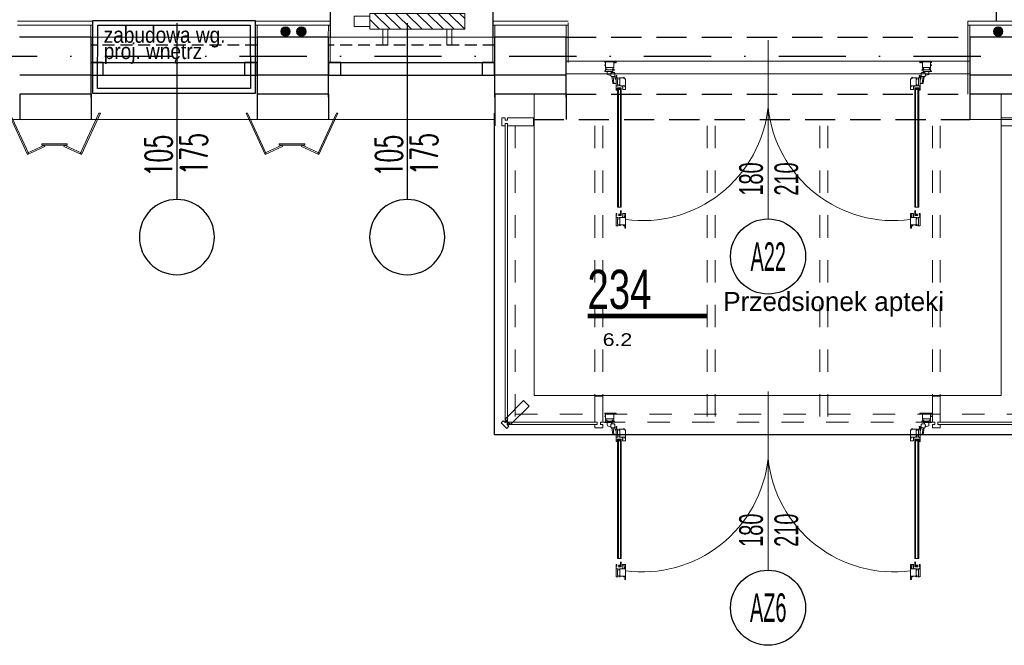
# Model space of a CAD drawing. Header units: millimetres. Extents: x 14495 to 271441, y -21035 to 2232.
# Tile 98 of 227: x 83227 to 83849, y -3586 to -3191. Entities that reach past the tile are written whole.
import ezdxf
from ezdxf.enums import TextEntityAlignment as Align

# ---------------------------------------------------------------- set-up
doc = ezdxf.new("R2010")
doc.units = ezdxf.units.MM
for name, pattern in [('DASHDOT', [1, 0.5, -0.25, 0, -0.25]), ('DASHED', [28.222222, 14.111111, -14.111111]), ('DASHED2', [9.525, 6.35, -3.175]), ('HIDDENX2', [0.75, 0.5, -0.25])]:
    doc.linetypes.add(name, pattern=pattern)
for name, color, linetype in [('-- TECH  SYMBOLE', 1, 'Continuous'), ('_1_cienkie', 251, 'Continuous'), ('_A_widok', 1, 'Continuous'), ('a-bloki-drzwi', 52, 'Continuous'), ('a-cienka', 8, 'Continuous'), ('A-POW-NR', 1, 'Continuous'), ('A_bloki-drzwi', 1, 'Continuous'), ('A_BLOKI_KÓŁKO', 1, 'Continuous'), ('A_BLOKI_OPIS', 1, 'Continuous'), ('A_L przerywana', 251, 'HIDDENX2'), ('A_Lwidok', 1, 'Continuous'), ('A_okładzina HPL', 37, 'Continuous'), ('A_OSIE', 252, 'DASHDOT'), ('A_PROJEKTOWANE', 3, 'Continuous'), ('A_SC_DZIAlOWE', 4, 'Continuous'), ('meble', 1, 'Continuous')]:
    doc.layers.add(name, color=color, linetype=linetype)
for name, color, linetype, lineweight in [('0-c.o.-grzejniki', 34, 'Continuous', 9), ('A_ALUMINIUM', 1, 'Continuous', 13), ('A_L_CIENKA', 251, 'Continuous', 5), ('A_obudowy G-K', 31, 'Continuous', 0), ('SAN_Przewody powrotne CO na rzucie', 180, 'Continuous', 40), ('SAN_Przewody zasilające CO na rzucie', 20, 'Continuous', 40)]:
    doc.layers.add(name, color=color, linetype=linetype, lineweight=lineweight)
doc.layers.add('A-POW', color=2, linetype='Continuous', plot=False)
doc.styles.add('ARIAL1_2', font='arial.ttf', dxfattribs={"width": 1.2})
doc.styles.add('arialce', font='ARIALN.TTF')
doc.styles.add('cent', font='swissel.ttf')
doc.styles.add('cg', font='GOTHIC.TTF')
doc.styles.add('ROMANS', font='romans', dxfattribs={"width": 0.6})
doc.styles.add('switz721ltexbt', font='swissel.ttf')

# ---------------------------------------------------------------- blocks, each defined once
blk = doc.blocks.new('POW')
at = {"const_width": 5}
blk.add_lwpolyline([(125.3, 0), (0, 0)], dxfattribs=at)
at = {"style": 'switz721ltexbt'}
blk.add_attdef('001', (-1.8, 12.3), '', height=41.2, dxfattribs=at)
blk = doc.blocks.new('fghsdx')
at = {"lineweight": 0}
for p, q in [((-37.08, -19.4), (-25.08, 6.6)), ((-36.19, -19.4), (-24.35, 6.26)), ((-14.08, 1.53), (-25.08, 6.6)), ((-2.07, 1.53), (8.92, 6.6)), ((20.04, -19.4), (8.2, 6.26)), ((20.92, -19.4), (8.92, 6.6)), ((-14.42, 0.8), (-25.41, 5.87)), ((-16.15, 0.8), (0, 0.8)), ((-16.15, 0.8), (-16.15, 0)), ((-16.15, 0), (0, 0)), ((-14.42, 0.8), (-14.08, 1.53)), ((-1.73, 0.8), (-2.07, 1.53)), ((-1.73, 0.8), (9.26, 5.87)), ((0, 0.8), (0, 0)), ((-37.08, -19.4), (-36.19, -19.4)), ((20.92, -19.4), (20.04, -19.4))]:
    blk.add_line(p, q, dxfattribs=at)
blk = doc.blocks.new('nhggcdd')
for p, q in [((102.9, -93.46), (102.9, 19.34)), ((1.34, -0.4), (4.24, -0.4)), ((1.34, -1.29), (1.34, -0.4)), ((3.64, -3), (1.6, -2.42)), ((4.24, -0.95), (4.24, -0.4)), ((4.88, -7.82), (4.3, -3.67)), ((4.89, -1.1), (4.34, -1.05)), ((5.56, -7.79), (4.99, -3.7)), ((6.21, -2.39), (6.21, -3.49)), ((6.21, -3.51), (6.4, -5.1)), ((6.5, -5.19), (6.91, -5.19)), ((6.91, -8.09), (6.91, -5.19)), ((6.91, -8.09), (6.91, -5.19)), ((199.31, -5.19), (198.9, -5.19)), ((198.9, -8.09), (198.9, -5.19)), ((198.9, -8.09), (198.9, -5.19)), ((199.6, -3.51), (199.41, -5.1)), ((199.6, -2.39), (199.6, -3.49)), ((200.25, -7.79), (200.82, -3.7)), ((200.92, -1.1), (201.47, -1.05)), ((200.93, -7.82), (201.51, -3.67)), ((204.47, -0.4), (201.57, -0.4)), ((201.57, -0.95), (201.57, -0.4)), ((202.17, -3), (204.21, -2.42)), ((204.47, -1.29), (204.47, -0.4)), ((5.56, -7.79), (5.11, -7.82)), ((5.11, -7.82), (5.11, -7.99)), ((5.11, -7.99), (5.11, -7.99)), ((6.01, -8.09), (6.91, -8.09)), ((8.41, -10.8), (7.81, -10.8)), ((7.81, -14), (7.81, -10.8)), ((8.41, -10.8), (9.81, -11.8)), ((8.41, -11.8), (9.81, -10.8)), ((9.81, -10.8), (8.41, -10.8)), ((8.41, -10.8), (8.41, -14)), ((9.81, -11.8), (8.41, -11.8)), ((10.21, -10.8), (9.81, -10.8)), ((9.81, -10.8), (9.81, -14)), ((10.21, -14), (10.21, -10.8)), ((10.95, -9.8), (11.18, -9.65)), ((11.15, -9.85), (10.97, -9.85)), ((11.19, -11.67), (11.01, -11.18)), ((11.01, -11.72), (11.19, -11.75)), ((11.01, -11.85), (11.01, -11.72)), ((12.88, -11.9), (11.06, -11.9)), ((11.12, -11.14), (11.15, -11.21)), ((11.15, -10.1), (11.15, -9.85)), ((11.19, -10.1), (11.15, -10.1)), ((11.19, -11.2), (11.19, -10.1)), ((11.19, -11.75), (11.19, -11.67)), ((12.44, -9.7), (12.5, -9.81)), ((12.49, -9.87), (12.47, -9.88)), ((12.47, -9.88), (12.47, -10.15)), ((12.47, -10.15), (12.91, -10.15)), ((12.91, -10.15), (12.91, -11.87)), ((192.9, -10.15), (192.9, -11.87)), ((193.34, -10.15), (192.9, -10.15)), ((192.93, -11.9), (194.75, -11.9)), ((193.37, -9.7), (193.31, -9.81)), ((193.32, -9.87), (193.34, -9.88)), ((193.34, -9.88), (193.34, -10.15)), ((194.62, -10.1), (194.66, -10.1)), ((194.62, -11.2), (194.62, -10.1)), ((194.62, -11.67), (194.8, -11.18)), ((194.62, -11.75), (194.62, -11.67)), ((194.8, -11.72), (194.62, -11.75)), ((194.86, -9.8), (194.63, -9.65)), ((194.66, -9.85), (194.84, -9.85)), ((194.66, -10.1), (194.66, -9.85)), ((194.69, -11.14), (194.66, -11.21)), ((194.8, -11.85), (194.8, -11.72)), ((195.6, -10.8), (196, -10.8)), ((195.6, -14), (195.6, -10.8)), ((197.4, -10.8), (196, -11.8)), ((197.4, -11.8), (196, -10.8)), ((196, -10.8), (197.4, -10.8)), ((196, -10.8), (196, -14)), ((196, -11.8), (197.4, -11.8)), ((197.4, -10.8), (198, -10.8)), ((197.4, -10.8), (197.4, -14)), ((198, -14), (198, -10.8)), ((199.8, -8.09), (198.9, -8.09)), ((200.25, -7.79), (200.7, -7.82)), ((200.7, -7.82), (200.7, -7.99)), ((200.7, -7.99), (200.7, -7.99)), ((8.41, -86.13, 0), (8.41, -14)), ((9.81, -86.13, 0), (9.81, -14)), ((196, -86.13, 0), (196, -14)), ((197.4, -86.13, 0), (197.4, -14)), ((9.8, -90.36), (8.4, -91.36)), ((9.8, -91.36), (8.4, -90.36)), ((8.4, -90.36), (9.8, -90.36)), ((8.4, -91.36), (9.8, -91.36)), ((9.61, -91.36), (10.2, -91.36)), ((9.8, -91.36), (9.81, -88.16)), ((10.21, -88.16), (10.2, -91.36)), ((195.6, -88.16), (195.61, -91.36)), ((196.2, -91.36), (195.61, -91.36)), ((196.01, -91.36), (196, -88.16)), ((196.01, -90.36), (197.41, -91.36)), ((196.01, -91.36), (197.41, -90.36)), ((197.41, -90.36), (196.01, -90.36)), ((197.41, -91.36), (196.01, -91.36)), ((6.9, -94.1), (6.9, -97)), ((6.9, -94.1), (6.9, -97)), ((12.9, -94.07), (12.9, -96.97)), ((192.91, -94.07), (192.91, -96.97)), ((198.91, -94.1), (198.91, -97)), ((198.91, -94.1), (198.91, -97))]:
    blk.add_line(p, q)
at = {"color": 8}
blk.add_line((102.9, -48.14), (102.9, -93.46), dxfattribs=at)
for points in [[(0.32, 4.5), (0.3, 4.48), (0.3, 3.6), (0, 3.6), (0, 3.8), (-0.05, 3.8), (-0.2, 3.76), (-0.2, 3.4), (0.3, 3.4), (0.3, 1.7, 0.414214), (0.32, 1.68), (0.52, 1.68, 0.466723), (0.54, 1.7), (0.49, 2.01, -0.466723), (0.51, 2.04), (0.93, 2.04, -0.520693), (0.95, 2.01), (0.86, 1.76, 0.520693), (0.88, 1.74), (0.96, 1.74, 0.315377), (1.24, 1.93), (1.28, 2.04, -0.315377), (1.33, 2.07), (4.42, 2.07, -0.315377), (4.47, 2.04), (4.5, 1.93, 0.315377), (4.79, 1.74), (4.87, 1.74, 0.520567), (4.89, 1.76), (4.8, 2.01, -0.520567), (4.81, 2.04), (5.24, 2.04, -0.466308), (5.26, 2.01), (5.21, 1.7, 0.466308), (5.22, 1.68), (5.43, 1.68, 0.414214), (5.45, 1.7), (5.45, 5.42), (6, 5.42), (6, 5.1), (6.2, 5.1, 0.414214), (6.3, 5.2), (6.15, 5.2), (6.15, 5.45), (6.85, 5.45), (6.85, 5.2), (6.7, 5.2, 0.414214), (6.8, 5.1), (7, 5.1), (7, 5.58, 0.414214), (6.97, 5.6), (-0.2, 5.6), (-0.2, 5.24), (-0.05, 5.2), (0, 5.2), (0, 5.4), (0.3, 5.4), (0.3, 4.53)], [(5.45, 0.97, 0.414214), (5.43, 0.99), (5.22, 0.99, 0.466982), (5.21, 0.97), (5.26, 0.66, -0.466982), (5.24, 0.64), (4.81, 0.64, -0.520198), (4.8, 0.66), (4.89, 0.91, 0.520198), (4.87, 0.93), (4.79, 0.93, 0.315377), (4.5, 0.74), (4.47, 0.63, -0.315377), (4.42, 0.6), (1.33, 0.6, -0.315377), (1.28, 0.63), (1.24, 0.74, 0.315377), (0.96, 0.93), (0.88, 0.93, 0.520822), (0.86, 0.91), (0.95, 0.66, -0.520822), (0.93, 0.64), (0.51, 0.64, -0.466529), (0.49, 0.66), (0.54, 0.97, 0.466529), (0.52, 0.99), (0.32, 0.99, 0.414214), (0.3, 0.97), (0.3, -0.22), (0, -0.22), (0, 0), (-0.05, 0), (-0.2, -0.04), (-0.2, -0.4), (4.88, -0.4, 0.414214), (4.9, -0.37), (4.9, 0.35, -0.414214), (4.95, 0.4), (5.8, 0.4, 0.414214), (5.85, 0.45), (5.85, 0.53, 0.414214), (5.8, 0.58), (5.45, 0.58)], [(205.49, 4.5), (205.51, 4.48), (205.51, 3.6), (205.81, 3.6), (205.81, 3.8), (205.86, 3.8), (206.01, 3.76), (206.01, 3.4), (205.51, 3.4), (205.51, 1.7, -0.414214), (205.49, 1.68), (205.29, 1.68, -0.466723), (205.27, 1.7), (205.32, 2.01, 0.466723), (205.3, 2.04), (204.88, 2.04, 0.520693), (204.86, 2.01), (204.95, 1.76, -0.520693), (204.93, 1.74), (204.85, 1.74, -0.315377), (204.56, 1.93), (204.53, 2.04, 0.315377), (204.48, 2.07), (201.39, 2.07, 0.315377), (201.34, 2.04), (201.31, 1.93, -0.315377), (201.02, 1.74), (200.94, 1.74, -0.520567), (200.92, 1.76), (201.01, 2.01, 0.520567), (201, 2.04), (200.57, 2.04, 0.466308), (200.55, 2.01), (200.6, 1.7, -0.466308), (200.59, 1.68), (200.38, 1.68, -0.414214), (200.36, 1.7), (200.36, 5.42), (199.81, 5.42), (199.81, 5.1), (199.61, 5.1, -0.414214), (199.51, 5.2), (199.66, 5.2), (199.66, 5.45), (198.96, 5.45), (198.96, 5.2), (199.11, 5.2, -0.414214), (199.01, 5.1), (198.81, 5.1), (198.81, 5.58, -0.414214), (198.84, 5.6), (206.01, 5.6), (206.01, 5.24), (205.86, 5.2), (205.81, 5.2), (205.81, 5.4), (205.51, 5.4), (205.51, 4.53)], [(200.36, 0.97, -0.414214), (200.38, 0.99), (200.59, 0.99, -0.466982), (200.6, 0.97), (200.55, 0.66, 0.466982), (200.57, 0.64), (201, 0.64, 0.520198), (201.01, 0.66), (200.92, 0.91, -0.520198), (200.94, 0.93), (201.02, 0.93, -0.315377), (201.31, 0.74), (201.34, 0.63, 0.315377), (201.39, 0.6), (204.48, 0.6, 0.315377), (204.53, 0.63), (204.56, 0.74, -0.315377), (204.85, 0.93), (204.93, 0.93, -0.520822), (204.95, 0.91), (204.86, 0.66, 0.520822), (204.88, 0.64), (205.3, 0.64, 0.466529), (205.32, 0.66), (205.27, 0.97, -0.466529), (205.29, 0.99), (205.49, 0.99, -0.414214), (205.51, 0.97), (205.51, -0.22), (205.81, -0.22), (205.81, 0), (205.86, 0), (206.01, -0.04), (206.01, -0.4), (200.93, -0.4, -0.414214), (200.91, -0.37), (200.91, 0.35, 0.414214), (200.86, 0.4), (200.01, 0.4, -0.414214), (199.96, 0.45), (199.96, 0.53, -0.414214), (200.01, 0.58), (200.36, 0.58)], [(7.31, -3.74), (7.31, -3.59, -0.414214), (7.41, -3.69), (7.41, -3.89), (7.09, -3.89), (7.09, -4.44), (8.28, -4.44, -0.414328), (8.3, -4.46), (8.3, -4.67, -0.466308), (8.27, -4.69), (7.96, -4.63, 0.466308), (7.94, -4.65), (7.94, -5.08, 0.520587), (7.97, -5.1), (8.21, -5.01, -0.520587), (8.24, -5.03), (8.24, -5.11, -0.315299), (8.04, -5.39), (7.94, -5.43, 0.315578), (7.91, -5.48), (7.91, -8.56, 0.315578), (7.94, -8.61), (8.04, -8.65, -0.315299), (8.24, -8.93), (8.24, -9.01, -0.520587), (8.21, -9.03), (7.97, -8.94, 0.520587), (7.94, -8.96), (7.94, -9.39, 0.466308), (7.96, -9.41), (8.27, -9.35, -0.466308), (8.3, -9.37), (8.3, -9.58, -0.414372), (8.28, -9.6), (7.41, -9.59), (7.41, -9.75), (7.31, -9.75), (7.31, -9.59), (7.09, -9.59), (7.09, -11.19), (7.31, -11.19), (7.31, -11.04), (7.41, -11.04), (7.41, -11.39, -0.414214), (7.31, -11.49), (7.31, -11.34), (7.06, -11.34), (7.06, -12.04), (7.31, -12.04), (7.31, -11.89, -0.414214), (7.41, -11.99), (7.41, -12.19), (6.93, -12.19, -0.414214), (6.91, -12.17), (6.91, -2.92, -0.414214), (6.93, -2.89), (7.41, -2.89), (7.41, -3.09, -0.414214), (7.31, -3.19), (7.31, -3.04), (7.06, -3.04), (7.06, -3.74)], [(8.99, -4.46), (8.99, -4.67, 0.466308), (9.01, -4.69), (9.32, -4.63, -0.466308), (9.34, -4.65), (9.34, -5.08, -0.520587), (9.31, -5.1), (9.07, -5.01, 0.520587), (9.04, -5.03), (9.04, -5.11, 0.315299), (9.24, -5.39), (9.34, -5.43, -0.315578), (9.38, -5.47), (9.38, -8.56, -0.315578), (9.34, -8.61), (9.24, -8.65, 0.315299), (9.04, -8.93), (9.04, -9.01, 0.520587), (9.07, -9.03), (9.31, -8.94, -0.520587), (9.34, -8.96), (9.34, -9.38, -0.466308), (9.32, -9.4), (9.01, -9.35, 0.466308), (8.99, -9.37), (8.99, -9.57, 0.414294), (9.01, -9.59), (10.71, -9.59), (10.71, -10.09), (11.07, -10.09), (11.11, -9.95), (11.11, -9.89), (10.91, -9.89), (10.91, -9.59), (11.78, -9.59), (11.81, -9.57), (11.83, -9.59), (12.71, -9.59), (12.71, -9.89), (12.51, -9.89), (12.51, -9.94), (12.55, -10.09), (12.91, -10.09), (12.91, -4.99), (12.16, -4.99, -0.414214), (12.11, -4.94), (12.11, -4.09, 0.414214), (12.06, -4.04), (11.98, -4.04, 0.414214), (11.93, -4.09), (11.93, -4.39, -0.414214), (11.88, -4.44), (9.01, -4.44, 0.414261)], [(196.82, -4.46), (196.82, -4.67, -0.466308), (196.8, -4.69), (196.49, -4.63, 0.466308), (196.47, -4.65), (196.47, -5.08, 0.520587), (196.5, -5.1), (196.74, -5.01, -0.520587), (196.77, -5.03), (196.77, -5.11, -0.315299), (196.57, -5.39), (196.47, -5.43, 0.315578), (196.43, -5.47), (196.43, -8.56, 0.315578), (196.47, -8.61), (196.57, -8.65, -0.315299), (196.77, -8.93), (196.77, -9.01, -0.520587), (196.74, -9.03), (196.5, -8.94, 0.520587), (196.47, -8.96), (196.47, -9.38, 0.466308), (196.49, -9.4), (196.8, -9.35, -0.466308), (196.82, -9.37), (196.82, -9.57, -0.414294), (196.8, -9.59), (195.1, -9.59), (195.1, -10.09), (194.74, -10.09), (194.7, -9.95), (194.7, -9.89), (194.9, -9.89), (194.9, -9.59), (194.03, -9.59), (194, -9.57), (193.98, -9.59), (193.1, -9.59), (193.1, -9.89), (193.3, -9.89), (193.3, -9.94), (193.26, -10.09), (192.9, -10.09), (192.9, -4.99), (193.65, -4.99, 0.414214), (193.7, -4.94), (193.7, -4.09, -0.414214), (193.75, -4.04), (193.83, -4.04, -0.414214), (193.88, -4.09), (193.88, -4.39, 0.414214), (193.93, -4.44), (196.8, -4.44, -0.414261)], [(198.5, -3.74), (198.5, -3.59, 0.414214), (198.4, -3.69), (198.4, -3.89), (198.72, -3.89), (198.72, -4.44), (197.53, -4.44, 0.414328), (197.51, -4.46), (197.51, -4.67, 0.466308), (197.54, -4.69), (197.85, -4.63, -0.466308), (197.87, -4.65), (197.87, -5.08, -0.520587), (197.84, -5.1), (197.6, -5.01, 0.520587), (197.57, -5.03), (197.57, -5.11, 0.315299), (197.77, -5.39), (197.87, -5.43, -0.315578), (197.9, -5.48), (197.9, -8.56, -0.315578), (197.87, -8.61), (197.77, -8.65, 0.315299), (197.57, -8.93), (197.57, -9.01, 0.520587), (197.6, -9.03), (197.84, -8.94, -0.520587), (197.87, -8.96), (197.87, -9.39, -0.466308), (197.85, -9.41), (197.54, -9.35, 0.466308), (197.51, -9.37), (197.51, -9.58, 0.414372), (197.53, -9.6), (198.4, -9.59), (198.4, -9.75), (198.5, -9.75), (198.5, -9.59), (198.72, -9.59), (198.72, -11.19), (198.5, -11.19), (198.5, -11.04), (198.4, -11.04), (198.4, -11.39, 0.414214), (198.5, -11.49), (198.5, -11.34), (198.75, -11.34), (198.75, -12.04), (198.5, -12.04), (198.5, -11.89, 0.414214), (198.4, -11.99), (198.4, -12.19), (198.88, -12.19, 0.414214), (198.9, -12.17), (198.9, -2.92, 0.414214), (198.88, -2.89), (198.4, -2.89), (198.4, -3.09, 0.414214), (198.5, -3.19), (198.5, -3.04), (198.75, -3.04), (198.75, -3.74)]]:
    blk.add_lwpolyline(points, format="xyb", close=True)
for points in [[(10.21, -10.8), (7.81, -10.8), (7.81, -86.13), (10.21, -86.13)], [(195.6, -10.8), (198, -10.8), (198, -86.13), (195.6, -86.13)]]:
    blk.add_lwpolyline(points, close=True)
for points in [[(7.08, -97.74), (7.08, -97.74), (8.27, -97.74, 0.414328), (8.29, -97.72), (8.29, -97.51, 0.466308), (8.27, -97.49), (7.96, -97.55, -0.466308), (7.94, -97.53), (7.94, -97.1, -0.520587), (7.97, -97.09), (8.21, -97.17, 0.520587), (8.24, -97.16), (8.24, -97.07, 0.315299), (8.04, -96.79), (7.94, -96.76, -0.315578), (7.9, -96.71), (7.9, -93.62, -0.315578), (7.94, -93.57), (8.04, -93.53, 0.315299), (8.24, -93.25), (8.24, -93.17, 0.520587), (8.21, -93.15), (7.97, -93.24, -0.520587), (7.94, -93.22), (7.94, -92.8, -0.466308), (7.96, -92.78), (8.27, -92.83, 0.466308), (8.29, -92.81), (8.29, -92.61, 0.414372), (8.27, -92.59), (7.41, -92.59), (7.41, -92.44), (7.31, -92.44), (7.31, -92.59), (7.09, -92.59), (7.09, -90.99), (7.31, -90.99), (7.31, -91.14), (7.41, -91.14), (7.41, -90.79, 0.414214), (7.31, -90.69), (7.31, -90.84), (7.06, -90.84), (7.06, -90.14), (7.31, -90.14), (7.31, -90.29, 0.414214), (7.41, -90.19), (7.41, -89.99), (6.93, -89.99, 0.414214), (6.91, -90.01), (6.91, -97.74)], [(9.41, -97.74), (9.41, -97.71), (9.02, -97.71, -0.41455), (9, -97.69), (9, -97.49, -0.466308), (9.02, -97.47), (9.33, -97.52, 0.466308), (9.36, -97.5), (9.36, -97.08, 0.520587), (9.33, -97.06), (9.08, -97.15, -0.520587), (9.06, -97.13), (9.06, -97.05, -0.315299), (9.25, -96.77), (9.36, -96.73, 0.315377), (9.39, -96.68), (9.39, -93.59, 0.315578), (9.36, -93.55), (9.25, -93.51, -0.315299), (9.06, -93.23), (9.06, -93.14, -0.520587), (9.08, -93.13), (9.33, -93.22, 0.520587), (9.36, -93.2), (9.36, -92.77, 0.466308), (9.33, -92.75), (9.02, -92.81, -0.466308), (9, -92.79), (9, -92.58, -0.414372), (9.02, -92.56), (12.4, -92.56), (12.4, -92.41), (12.5, -92.41), (12.5, -92.56), (12.72, -92.56), (12.72, -90.96), (12.5, -90.96), (12.5, -91.11), (12.4, -91.11), (12.4, -90.76, -0.414214), (12.5, -90.66), (12.5, -90.81), (12.75, -90.81), (12.75, -90.11), (12.5, -90.11), (12.5, -90.26, -0.414214), (12.4, -90.16), (12.4, -89.96), (12.88, -89.96, -0.414214), (12.9, -89.99), (12.9, -97.14, -0.414214), (12.88, -97.16), (9.64, -97.16, 0.414214), (9.59, -97.21), (9.59, -97.74)], [(12.4, -92.56), (12.4, -92.44), (12.5, -92.44), (12.5, -92.59), (12.72, -92.59), (12.72, -90.99), (12.5, -90.99), (12.5, -91.14), (12.4, -91.14), (12.4, -90.79, -0.414214), (12.5, -90.69), (12.5, -90.84), (12.75, -90.84), (12.75, -90.14), (12.5, -90.14), (12.5, -90.29, -0.414214), (12.4, -90.19), (12.4, -89.99), (12.88, -89.99, -0.414214), (12.9, -90.01), (12.9, -99.26, -0.414214), (12.88, -99.29), (12.4, -99.29), (12.4, -99.09, -0.414214), (12.5, -98.99), (12.5, -99.14), (12.75, -99.14), (12.75, -98.44), (12.5, -98.44), (12.5, -98.59, -0.414214), (12.4, -98.49), (12.4, -98.29), (12.72, -98.29), (12.72, -97.74), (11.54, -97.74, -0.414328), (11.52, -97.72), (11.52, -97.51, -0.466308), (11.54, -97.49), (11.85, -97.55, 0.466308), (11.87, -97.53), (11.87, -97.16)], [(196.4, -97.74), (196.4, -97.71), (196.79, -97.71, 0.41455), (196.81, -97.69), (196.81, -97.49, 0.466308), (196.79, -97.47), (196.48, -97.52, -0.466308), (196.45, -97.5), (196.45, -97.08, -0.520587), (196.48, -97.06), (196.73, -97.15, 0.520587), (196.75, -97.13), (196.75, -97.05, 0.315299), (196.56, -96.77), (196.45, -96.73, -0.315377), (196.42, -96.68), (196.42, -93.59, -0.315578), (196.45, -93.55), (196.56, -93.51, 0.315299), (196.75, -93.23), (196.75, -93.14, 0.520587), (196.73, -93.13), (196.48, -93.22, -0.520587), (196.45, -93.2), (196.45, -92.77, -0.466308), (196.48, -92.75), (196.79, -92.81, 0.466308), (196.81, -92.79), (196.81, -92.58, 0.414372), (196.79, -92.56), (193.41, -92.56), (193.41, -92.41), (193.31, -92.41), (193.31, -92.56), (193.09, -92.56), (193.09, -90.96), (193.31, -90.96), (193.31, -91.11), (193.41, -91.11), (193.41, -90.76, 0.414214), (193.31, -90.66), (193.31, -90.81), (193.06, -90.81), (193.06, -90.11), (193.31, -90.11), (193.31, -90.26, 0.414214), (193.41, -90.16), (193.41, -89.96), (192.93, -89.96, 0.414214), (192.91, -89.99), (192.91, -97.14, 0.414214), (192.93, -97.16), (196.17, -97.16, -0.414214), (196.22, -97.21), (196.22, -97.74)], [(193.41, -92.56), (193.41, -92.44), (193.31, -92.44), (193.31, -92.59), (193.09, -92.59), (193.09, -90.99), (193.31, -90.99), (193.31, -91.14), (193.41, -91.14), (193.41, -90.79, 0.414214), (193.31, -90.69), (193.31, -90.84), (193.06, -90.84), (193.06, -90.14), (193.31, -90.14), (193.31, -90.29, 0.414214), (193.41, -90.19), (193.41, -89.99), (192.93, -89.99, 0.414214), (192.91, -90.01), (192.91, -99.26, 0.414214), (192.93, -99.29), (193.41, -99.29), (193.41, -99.09, 0.414214), (193.31, -98.99), (193.31, -99.14), (193.06, -99.14), (193.06, -98.44), (193.31, -98.44), (193.31, -98.59, 0.414214), (193.41, -98.49), (193.41, -98.29), (193.09, -98.29), (193.09, -97.74), (194.27, -97.74, 0.414328), (194.29, -97.72), (194.29, -97.51, 0.466308), (194.27, -97.49), (193.96, -97.55, -0.466308), (193.94, -97.53), (193.94, -97.16)], [(198.73, -97.74), (198.73, -97.74), (197.54, -97.74, -0.414328), (197.52, -97.72), (197.52, -97.51, -0.466308), (197.54, -97.49), (197.85, -97.55, 0.466308), (197.87, -97.53), (197.87, -97.1, 0.520587), (197.84, -97.09), (197.6, -97.17, -0.520587), (197.57, -97.16), (197.57, -97.07, -0.315299), (197.77, -96.79), (197.87, -96.76, 0.315578), (197.91, -96.71), (197.91, -93.62, 0.315578), (197.87, -93.57), (197.77, -93.53, -0.315299), (197.57, -93.25), (197.57, -93.17, -0.520587), (197.6, -93.15), (197.84, -93.24, 0.520587), (197.87, -93.22), (197.87, -92.8, 0.466308), (197.85, -92.78), (197.54, -92.83, -0.466308), (197.52, -92.81), (197.52, -92.61, -0.414372), (197.54, -92.59), (198.4, -92.59), (198.4, -92.44), (198.5, -92.44), (198.5, -92.59), (198.72, -92.59), (198.72, -90.99), (198.5, -90.99), (198.5, -91.14), (198.4, -91.14), (198.4, -90.79, -0.414214), (198.5, -90.69), (198.5, -90.84), (198.75, -90.84), (198.75, -90.14), (198.5, -90.14), (198.5, -90.29, -0.414214), (198.4, -90.19), (198.4, -89.99), (198.88, -89.99, -0.414214), (198.9, -90.01), (198.9, -97.74)]]:
    blk.add_lwpolyline(points, format="xyb")
at = {"elevation": 0}
for points in [[(11.12, -90.72), (11.15, -90.65, -0.839099), (11.19, -90.66), (11.19, -91.76), (11.14, -91.76), (11.14, -92.01), (10.97, -92.01, 0.657207), (10.95, -92.06), (11.18, -92.21, 0.674922), (11.26, -92.17), (11.26, -91.88), (11.3, -91.88), (11.3, -90.15, -0.414214), (11.35, -90.1), (12.66, -90.1, -0.414214), (12.76, -90.2), (12.76, -91.54, -0.414214), (12.71, -91.59), (12.34, -91.59), (12.34, -92.13, 0.767327), (12.44, -92.16), (12.5, -92.05, 0.414213), (12.49, -91.99), (12.46, -91.98), (12.46, -91.71), (12.9, -91.71), (12.9, -89.99, 0.414214), (12.88, -89.96), (11.06, -89.96, 0.414214), (11.01, -90.01), (11.01, -90.14), (11.19, -90.11), (11.19, -90.19), (11.01, -90.68, 1)], [(194.69, -90.72), (194.66, -90.65, 0.839099), (194.62, -90.66), (194.62, -91.76), (194.67, -91.76), (194.67, -92.01), (194.84, -92.01, -0.657207), (194.86, -92.06), (194.63, -92.21, -0.674922), (194.55, -92.17), (194.55, -91.88), (194.51, -91.88), (194.51, -90.15, 0.414214), (194.46, -90.1), (193.15, -90.1, 0.414214), (193.05, -90.2), (193.05, -91.54, 0.414214), (193.1, -91.59), (193.47, -91.59), (193.47, -92.13, -0.767327), (193.37, -92.16), (193.31, -92.05, -0.414213), (193.32, -91.99), (193.35, -91.98), (193.35, -91.71), (192.91, -91.71), (192.91, -89.99, -0.414214), (192.93, -89.96), (194.75, -89.96, -0.414214), (194.8, -90.01), (194.8, -90.14), (194.62, -90.11), (194.62, -90.19), (194.8, -90.68, -1)]]:
    blk.add_lwpolyline(points, format="xyb", close=True, dxfattribs=at)
for centre, radius, start, end in [((5.39, -1.33), 4.04, 179.45352, 193.55214), ((1.65, -2.23), 0.2, 193.55214, 254.20046), ((9.6, -2.4), 6, 178.08984, 181.91027), ((9.61, -2.4), 6, 172.17534, 178.08984), ((9.61, -2.4), 6, 181.91027, 187.82477), ((4.16, -1.65), 0.5, 97.82457, 172.17594), ((4.16, -3.15), 0.5, 187.82417, 262.17529), ((4.91, -7.1), 6, 90.00003, 97.8248), ((4.91, 2.3), 6, 262.17529, 277.82477), ((4.34, -0.95), 0.1, 180.00005, 265.3137), ((4.91, -7.1), 6, 82.17531, 90.00003), ((5.65, -1.65), 0.5, 7.82417, 82.1752), ((5.65, -3.15), 0.5, 277.82447, 352.17589), ((0.21, -2.4), 6, 352.17528, 7.82477), ((6.41, -3.49), 0.2, 179.96587, 186.97295), ((6.5, -5.09), 0.1, 186.97295, 270.00005), ((199.31, -5.09), 0.1, 270, 353.02711), ((205.6, -2.4), 6, 172.17528, 187.82477), ((199.4, -3.49), 0.2, 353.02711, 0.03419), ((200.16, -1.65), 0.5, 97.82486, 172.17588), ((200.16, -3.15), 0.5, 187.82417, 262.17558), ((200.9, -7.1), 6, 90.00003, 97.82475), ((200.9, 2.3), 6, 262.17529, 277.82477), ((200.9, -7.1), 6, 82.17525, 90.00003), ((201.47, -0.95), 0.1, 274.68636, 0), ((201.65, -1.65), 0.5, 7.82412, 82.17549), ((201.65, -3.15), 0.5, 277.82476, 352.17588), ((196.2, -2.4), 6, 1.91021, 7.82472), ((196.2, -2.4), 6, 352.17528, 358.08979), ((196.21, -2.4), 6, 358.08979, 1.91021), ((204.16, -2.23), 0.2, 285.79959, 346.44792), ((200.42, -1.33), 4.04, 346.44792, 0.54654), ((5.08, -7.8), 0.2, 187.91314, 277.91314), ((5.97, -4.05), 4.04, 257.58944, 270.54659), ((10.97, -9.82), 0.0307, 135.48439, 268.73718), ((11.06, -11.16), 0.06, 20.00009, 200.00009), ((11.06, -11.85), 0.05, 180.00005, 270.00005), ((11.17, -11.2), 0.02, 200.00013, 0.00005), ((11.22, -9.69), 0.0493, 359.22777, 135.29289), ((12.4, -9.73), 0.05, 30.00002, 180.00005), ((12.47, -9.83), 0.04, 300.00005, 30.00002), ((12.88, -11.87), 0.025, 270.00005, 0.00005), ((192.93, -11.87), 0.025, 180, 270), ((193.34, -9.83), 0.04, 150.00003, 240), ((193.41, -9.73), 0.05, 0, 150.00003), ((194.59, -9.69), 0.0493, 44.70716, 180.77228), ((194.64, -11.2), 0.02, 180, 339.99993), ((194.75, -11.16), 0.06, 339.99996, 159.99996), ((194.75, -11.85), 0.05, 270, 0), ((194.83, -9.82), 0.0307, 271.26287, 44.51566), ((199.83, -4.05), 4.04, 269.45346, 282.41062), ((200.73, -7.8), 0.2, 262.08691, 352.08691), ((23.56, -14.8, 0), 79.76, 262.32001, 354.13522), ((182.25, -14.8, 0), 79.76, 185.86484, 277.68005)]:
    blk.add_arc(centre, radius, start, end)
at = {"layer": 'A_BLOKI_KÓŁKO', "ltscale": 0.04}
blk.add_circle((102.9, -117.16), 23.7, dxfattribs=at)
at = {"layer": 'A_BLOKI_OPIS', "style": 'ROMANS', "width": 0.6}
blk.add_attdef('FD1-8', (93.94, 4.39), '', height=17.16, rotation=270, dxfattribs=at)
at = {"layer": 'A_BLOKI_OPIS', "style": 'ROMANS'}
for tag, height, rotation, width, p in [('200', 17.16, 270, 0.6, (92.14, -68.25)), ('90', 17.16, 270, 0.6, (114.4, -68.25)), ('D6C', 20.59, 180, 0.5, (103.01, -117.08))]:
    blk.add_attdef(tag, text='', height=height, rotation=rotation, dxfattribs=dict(at, width=width)).set_placement(p, align=Align.MIDDLE)
blk = doc.blocks.new('HJTS')
at = {"color": 8}
blk.add_line((0, 0), (0, 111.34), dxfattribs=at)
at = {"layer": 'A_BLOKI_KÓŁKO', "ltscale": 0.04}
blk.add_circle((0, 135.04), 23.7, dxfattribs=at)
at = {"layer": 'A_BLOKI_OPIS', "style": 'ROMANS'}
for tag, height, width, p in [('O', 20.59, 0.5, (-0.05, 135.67)), ('100', 17.16, 0.6, (-11.49, 86.54)), ('200', 17.16, 0.6, (10.76, 86.54))]:
    blk.add_attdef(tag, text='', height=height, rotation=90, dxfattribs=dict(at, width=width)).set_placement(p, align=Align.MIDDLE)
blk = doc.blocks.new('lopo')
at = {"layer": '0-c.o.-grzejniki'}
h = blk.add_hatch(dxfattribs=at)
h.set_pattern_fill('ANSI31', color=256, scale=1.5, angle=-0.01613, style=0)
h.set_pattern_definition([(-45.016127, (-132455.0023, -172292.014), (-3.36854379, -3.36664804), [])])
h.paths.add_polyline_path([(60, -9.98), (60, 0), (0, 0), (0, -9.98)])
at = {"layer": '0-c.o.-grzejniki', "ltscale": 2}
for points in [[(11.37, 10.03), (8.26, 10.03), (8.26, 0.02), (11.37, 0.02)], [(48.63, 10.03), (51.74, 10.03), (51.74, 0.02), (48.63, 0.02)], [(60, -1.75), (70, -1.75), (70, -8.23), (60, -8.23)]]:
    blk.add_lwpolyline(points, close=True, dxfattribs=at)
at = {"layer": '0-c.o.-grzejniki'}
blk.add_lwpolyline([(60, -9.98), (0, -9.98), (0, 0), (60, 0)], close=True, dxfattribs=at)

msp = doc.modelspace()

# ---------------------------------------------------------------- hatches: boundary and pattern name
at = {"layer": 'SAN_Przewody powrotne CO na rzucie', "lineweight": 13}
msp.add_hatch(color=256, dxfattribs=at).paths.add_polyline_path([(83408.12, -3198.76, 1), (83402.12, -3198.76, 1)])
at = {"layer": 'SAN_Przewody zasilające CO na rzucie', "lineweight": 13}
for points in [[(83398.12, -3198.76, 1), (83392.12, -3198.76, 1)], [(83848.1, -3198.76, 1), (83842.1, -3198.76, 1)]]:
    msp.add_hatch(color=256, dxfattribs=at).paths.add_polyline_path(points)

# ---------------------------------------------------------------- linework, layer by layer
at = {"layer": '_1_cienkie', "linetype": 'DASHED2', "ltscale": 3}
for p, q in [((83572.15, -3202.26), (83827.15, -3202.26)), ((83572.15, -3238.26), (83827.15, -3238.26)), ((83551.69, -3254.26), (83827.15, -3254.26))]:
    msp.add_line(p, q, dxfattribs=at)
at = {"layer": '_1_cienkie'}
for p, q in [((83227.29, -3238.26), (83227.29, -3254.26)), ((83272.29, -3238.26), (83272.29, -3254.26)), ((83377.22, -3238.26), (83377.22, -3254.26)), ((83422.22, -3238.26), (83422.22, -3254.26)), ((83527.22, -3238.26), (83527.22, -3258.26)), ((83572.22, -3238.26), (83572.22, -3254.26)), ((83827.22, -3238.26), (83827.22, -3254.26))]:
    msp.add_line(p, q, dxfattribs=at)
at = {"layer": '_1_cienkie', "lineweight": 0}
for p, q in [((82411.29, -3254.26), (83527.01, -3254.26)), ((83827.22, -3254.26), (84149.79, -3254.26))]:
    msp.add_line(p, q, dxfattribs=at)
at = {"layer": '_A_widok'}
msp.add_lwpolyline([(83871.93, -3238.26), (83871.93, -3453.28), (83527.01, -3453.28), (83527.01, -3250.26)], dxfattribs=at)
at = {"layer": '_A_widok', "lineweight": 13}
msp.add_lwpolyline([(83846.93, -3238.26), (83846.93, -3428.28), (83552.01, -3428.28), (83552.01, -3238.26)], dxfattribs=at)
at = {"layer": 'a-cienka'}
for points in [[(83272.29, -3226.26), (83227.29, -3226.26)], [(83422.22, -3226.26), (83377.22, -3226.26)], [(83572.22, -3226.26), (83527.22, -3226.26)], [(83872.22, -3226.26), (83827.22, -3226.26)]]:
    msp.add_lwpolyline(points, dxfattribs=at)
at = {"layer": 'A_ALUMINIUM'}
for p, q in [((83572.22, -3217.5), (83827.22, -3217.5)), ((83572.22, -3225.5), (83827.22, -3225.5))]:
    msp.add_line(p, q, dxfattribs=at)
at = {"layer": 'A_ALUMINIUM', "linetype": 'DASHED'}
for p, q in [((83540.19, -3258.26, 0), (83540.19, -3445.26, 0)), ((83590.44, -3258.26, 0), (83590.44, -3445.26, 0)), ((83595.44, -3258.26, 0), (83595.44, -3445.26, 0)), ((83661.44, -3258.26, 0), (83661.44, -3445.26, 0)), ((83666.44, -3258.26, 0), (83666.44, -3445.26, 0)), ((83732.54, -3258.26, 0), (83732.54, -3445.26, 0)), ((83737.54, -3258.26, 0), (83737.54, -3445.26, 0)), ((83803.54, -3258.26, 0), (83803.54, -3445.26, 0)), ((83808.54, -3258.26, 0), (83808.54, -3445.26, 0)), ((83540.19, -3440.26, 0), (83859.08, -3440.26, 0)), ((83595.44, -3445.26, 0), (83803.54, -3445.26, 0))]:
    msp.add_line(p, q, dxfattribs=at)
at = {"layer": 'A_ALUMINIUM'}
for points in [[(83531.69, -3258.26), (83533.69, -3258.26), (83533.69, -3256.76), (83535.19, -3256.76), (83535.19, -3258.26), (83551.69, -3258.26), (83551.69, -3253.26), (83535.19, -3253.26), (83535.19, -3254.76), (83533.69, -3254.76), (83533.69, -3253.26), (83531.69, -3253.26), (83531.69, -3258.26), (83533.69, -3258.26)], [(83867.01, -3258.26), (83865.01, -3258.26), (83865.01, -3256.76), (83863.51, -3256.76), (83863.51, -3258.26), (83847.01, -3258.26), (83847.01, -3253.26), (83863.51, -3253.26), (83863.51, -3254.76), (83865.01, -3254.76), (83865.01, -3253.26), (83867.01, -3253.26), (83867.01, -3258.26), (83865.01, -3258.26)], [(83534.76, -3449.23), (83536.17, -3447.82), (83535.11, -3446.76), (83536.17, -3445.7), (83537.23, -3446.76), (83548.9, -3435.09), (83545.36, -3431.55), (83533.69, -3443.22), (83534.76, -3444.28), (83533.69, -3445.34), (83532.63, -3444.28), (83531.22, -3445.7), (83534.76, -3449.23), (83536.17, -3447.82)], [(83595.44, -3448.76), (83595.44, -3446.76), (83593.94, -3446.76), (83593.94, -3445.26), (83595.44, -3445.26), (83595.44, -3428.76), (83590.44, -3428.76), (83590.44, -3445.26), (83591.94, -3445.26), (83591.94, -3446.76), (83590.44, -3446.76), (83590.44, -3448.76), (83595.44, -3448.76), (83595.44, -3446.76)], [(83803.54, -3448.76), (83803.54, -3446.76), (83805.04, -3446.76), (83805.04, -3445.26), (83803.54, -3445.26), (83803.54, -3428.76), (83808.54, -3428.76), (83808.54, -3445.26), (83807.04, -3445.26), (83807.04, -3446.76), (83808.54, -3446.76), (83808.54, -3448.76), (83803.54, -3448.76), (83803.54, -3446.76)]]:
    msp.add_lwpolyline(points, dxfattribs=at)
for points in [[(83535.19, -3445.26), (83533.69, -3445.26), (83533.69, -3256.76), (83535.19, -3256.76)], [(83591.94, -3445.26), (83535.11, -3445.26), (83535.11, -3446.76), (83591.94, -3446.76)], [(83807.04, -3445.26), (83863.59, -3445.26), (83863.59, -3446.76), (83807.04, -3446.76)]]:
    msp.add_lwpolyline(points, close=True, dxfattribs=at)
at = {"layer": 'A_bloki-drzwi'}
for p, q in [((83272.15, -3218.26), (83377.15, -3218.26)), ((83422.15, -3218.26), (83527.15, -3218.26)), ((83272.15, -3226.26), (83377.15, -3226.26)), ((83422.15, -3226.26), (83527.15, -3226.26))]:
    msp.add_line(p, q, dxfattribs=at)
for points in [[(83272.15, -3226.26), (83280.02, -3226.26), (83280.02, -3218.26), (83272.15, -3218.26)], [(83369.28, -3226.26), (83377.15, -3226.26), (83377.15, -3218.26), (83369.28, -3218.26)], [(83422.15, -3226.26), (83430.02, -3226.26), (83430.02, -3218.26), (83422.15, -3218.26)], [(83519.28, -3226.26), (83527.15, -3226.26), (83527.15, -3218.26), (83519.28, -3218.26)]]:
    msp.add_lwpolyline(points, close=True, dxfattribs=at)
at = {"layer": 'A_L przerywana', "ltscale": 15}
for p, q in [((83377.15, -3207.26), (83272.15, -3207.26)), ((83527.15, -3207.26), (83422.15, -3207.26))]:
    msp.add_line(p, q, dxfattribs=at)
at = {"layer": 'A_L_CIENKA'}
for p, q in [((83377.15, -3202.26), (83272.15, -3202.26)), ((83527.15, -3202.26), (83422.15, -3202.26)), ((83272.15, -3254.26), (83377.15, -3254.26)), ((83422.15, -3254.26), (83527.15, -3254.26))]:
    msp.add_line(p, q, dxfattribs=at)
at = {"layer": 'A_Lwidok'}
msp.add_lwpolyline([(83423.47, -3202.26), (83423.47, -3184.22), (83525.97, -3184.22), (83525.97, -3202.26)], dxfattribs=at)
at = {"layer": 'A_obudowy G-K', "linetype": 'Continuous', "lineweight": 5}
for p, q in [((83272.22, -3194.76), (83272.21, -3202.26)), ((83377.15, -3194.76), (83377.17, -3202.26)), ((83422.15, -3194.76), (83422.13, -3202.26)), ((83527.23, -3194.76), (83527.24, -3202.26)), ((83572.22, -3194.76), (83572.21, -3202.26)), ((83825.88, -3192.26), (83825.96, -3238.26)), ((83827.14, -3194.76), (83827.15, -3202.26))]:
    msp.add_line(p, q, dxfattribs=at)
at = {"layer": 'A_obudowy G-K', "lineweight": 5}
for p, q in [((83273.47, -3192.26), (83273.47, -3218.26)), ((83375.9, -3192.26), (83375.9, -3218.26)), ((83423.4, -3192.26), (83423.4, -3218.26)), ((83525.97, -3192.26), (83525.97, -3218.26)), ((83573.47, -3193.2), (83573.47, -3218.26)), ((83825.88, -3192.26), (83825.88, -3218.26)), ((83825.88, -3192.26), (83825.88, -3238.26))]:
    msp.add_line(p, q, dxfattribs=at)
for points in [[(83273.47, -3192.26), (83225.97, -3192.26)], [(83273.47, -3194.76), (83225.98, -3194.76)], [(83423.4, -3192.26), (83375.9, -3192.26)], [(83423.4, -3194.76), (83375.9, -3194.76)], [(83573.47, -3192.26), (83525.97, -3192.26)], [(83573.47, -3194.76), (83525.98, -3194.76)], [(83843.87, -3192.26), (83825.88, -3192.26)], [(83843.87, -3194.76), (83825.89, -3194.76)], [(83873.38, -3192.26), (83843.87, -3192.26)], [(83873.38, -3194.76), (83843.87, -3194.76)]]:
    msp.add_lwpolyline(points, dxfattribs=at)
at = {"layer": 'A_OSIE', "ltscale": 85}
msp.add_line((82259.79, -3214.26), (86562.29, -3214.26), dxfattribs=at)
at = {"layer": 'A_PROJEKTOWANE'}
for p, q in [((83272.15, -3202.26), (83272.15, -3240.26)), ((83377.15, -3202.26), (83377.15, -3240.26)), ((83377.15, -3202.26), (83377.15, -3240.26)), ((83422.08, -3202.26), (83422.08, -3240.26)), ((83527.15, -3202.26), (83527.15, -3240.26)), ((83527.15, -3202.26), (83527.15, -3240.26)), ((83572.08, -3202.26), (83572.08, -3240.26)), ((83827.15, -3202.26), (83827.15, -3240.26)), ((83827.15, -3202.26), (83827.15, -3240.26))]:
    msp.add_line(p, q, dxfattribs=at)
for points in [[(83272.22, -3202.26), (83227.22, -3202.26)], [(83422.15, -3202.26), (83377.15, -3202.26)], [(83572.15, -3202.26), (83527.15, -3202.26)], [(83872.15, -3202.26), (83827.15, -3202.26)], [(83272.29, -3238.26), (83227.29, -3238.26)], [(83422.22, -3238.26), (83377.22, -3238.26)], [(83572.22, -3238.26), (83527.22, -3238.26)], [(83872.22, -3238.26), (83827.22, -3238.26)]]:
    msp.add_lwpolyline(points, dxfattribs=at)
at = {"layer": 'A_SC_DZIAlOWE'}
msp.add_line((83843.87, -2266.76), (83843.87, -3192.26), dxfattribs=at)
at = {"layer": 'meble', "color": 2}
for points in [[(83273.54, -3191.76), (83375.86, -3191.76), (83375.91, -3237.76), (83273.48, -3237.76)], [(83276.54, -3194.76), (83372.86, -3194.76), (83372.91, -3234.76), (83276.48, -3234.76)]]:
    msp.add_lwpolyline(points, close=True, dxfattribs=at)
at = {"layer": 'SAN_Przewody powrotne CO na rzucie', "lineweight": 13}
msp.add_circle((83405.12, -3198.76), 3, dxfattribs=at)
at = {"layer": 'SAN_Przewody zasilające CO na rzucie', "lineweight": 13}
for centre in [(83395.12, -3198.76), (83845.1, -3198.76)]:
    msp.add_circle(centre, 3, dxfattribs=at)

# ---------------------------------------------------------------- block references
at = {"layer": 'a-bloki-drzwi'}
ref = msp.add_blockref('HJTS', (83326.51, -3193.41), dxfattribs=dict(at, xscale=-1, rotation=180))
ref.add_attrib('100', '105', dxfattribs={"layer": 'A_BLOKI_OPIS', "extrusion": (0, 0, -1), "height": 17.16, "rotation": 90, "style": 'ROMANS', "text_generation_flag": 4, "width": 0.6}).set_placement((-83315.02, -3277.01), align=Align.MIDDLE)
ref.add_attrib('200', '175', dxfattribs={"layer": 'A_BLOKI_OPIS', "extrusion": (0, 0, -1), "height": 17.16, "rotation": 90, "style": 'ROMANS', "text_generation_flag": 4, "width": 0.6}).set_placement((-83337.27, -3276.03), align=Align.MIDDLE)
ref = msp.add_blockref('HJTS', (83471.93, -3193.41), dxfattribs=dict(at, xscale=-1, rotation=180))
ref.add_attrib('100', '105', dxfattribs={"layer": 'A_BLOKI_OPIS', "extrusion": (0, 0, -1), "height": 17.16, "rotation": 90, "style": 'ROMANS', "text_generation_flag": 4, "width": 0.6}).set_placement((-83460.44, -3277.01), align=Align.MIDDLE)
ref.add_attrib('200', '175', dxfattribs={"layer": 'A_BLOKI_OPIS', "extrusion": (0, 0, -1), "height": 17.16, "rotation": 90, "style": 'ROMANS', "text_generation_flag": 4, "width": 0.6}).set_placement((-83482.7, -3276.03), align=Align.MIDDLE)
at = {"layer": 'A-POW-NR'}
ref = msp.add_blockref('POW', (83585.8, -3378.28), dxfattribs=dict(at, xscale=0.6, yscale=0.6, zscale=0.6))
ref.add_attrib('88,88', '6.2', dxfattribs={"layer": 'A-POW', "height": 8, "style": 'ARIAL1_2', "width": 1.2}).set_placement((83614.02, -3397.13), align=Align.RIGHT)
ref.add_attrib('POKOJ', 'Przedsionek apteki', (83671.47, -3375.07), dxfattribs={"layer": 'A-POW', "height": 12, "style": 'arialce', "width": 1.2})
ref.add_attrib('001', '234', (83585.8, -3373.77), dxfattribs={"layer": '0', "height": 24.71, "style": 'switz721ltexbt', "width": 0.7})
at = {"layer": 'A_ALUMINIUM'}
ref = msp.add_blockref('nhggcdd', (83596.89, -3223.52), dxfattribs=at)
ref.add_attrib('90', '210', dxfattribs={"layer": 'A_BLOKI_OPIS', "color": 0, "height": 15, "rotation": 270, "style": 'cent', "text_generation_flag": 6, "width": 0.6}).set_placement((83711.29, -3291.77), align=Align.MIDDLE)
ref.add_attrib('200', '180', dxfattribs={"layer": 'A_BLOKI_OPIS', "color": 0, "height": 15, "rotation": 270, "style": 'cent', "text_generation_flag": 6, "width": 0.6}).set_placement((83689.03, -3291.77), align=Align.MIDDLE)
ref.add_attrib('D6C', 'A22', dxfattribs={"layer": 'A_BLOKI_OPIS', "height": 18, "rotation": 180, "style": 'cent', "text_generation_flag": 6, "width": 0.5}).set_placement((83699.9, -3340.6), align=Align.MIDDLE)
ref = msp.add_blockref('nhggcdd', (83596.89, -3445.11), dxfattribs=at)
ref.add_attrib('90', '210', dxfattribs={"layer": 'A_BLOKI_OPIS', "color": 0, "height": 15, "rotation": 270, "style": 'cent', "text_generation_flag": 6, "width": 0.6}).set_placement((83711.29, -3513.36), align=Align.MIDDLE)
ref.add_attrib('200', '180', dxfattribs={"layer": 'A_BLOKI_OPIS', "color": 0, "height": 15, "rotation": 270, "style": 'cent', "text_generation_flag": 6, "width": 0.6}).set_placement((83689.03, -3513.36), align=Align.MIDDLE)
ref.add_attrib('D6C', 'AZ6', dxfattribs={"layer": 'A_BLOKI_OPIS', "height": 18, "rotation": 180, "style": 'cent', "text_generation_flag": 6, "width": 0.5}).set_placement((83699.9, -3562.19), align=Align.MIDDLE)
at = {"layer": 'A_okładzina HPL', "lineweight": 0, "xscale": -1, "rotation": 180}
for p in [(83257.29, -3269.66), (83407.29, -3269.66)]:
    msp.add_blockref('fghsdx', p, dxfattribs=at)
at = {"layer": 'A_PROJEKTOWANE', "rotation": 180.0017918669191}
msp.add_blockref('lopo', (83508.35, -3197.26), dxfattribs=at)

# ---------------------------------------------------------------- texts
at = {"layer": '-- TECH  SYMBOLE', "color": 1, "style": 'cg', "width": 0.9}
for s, p in [('zabudowa wg.', (83280.3, -3205.88)), ('proj. wnętrz', (83280.3, -3216.13))]:
    msp.add_text(s, height=10, dxfattribs=at).set_placement(p)

doc.saveas('drawing.dxf')
